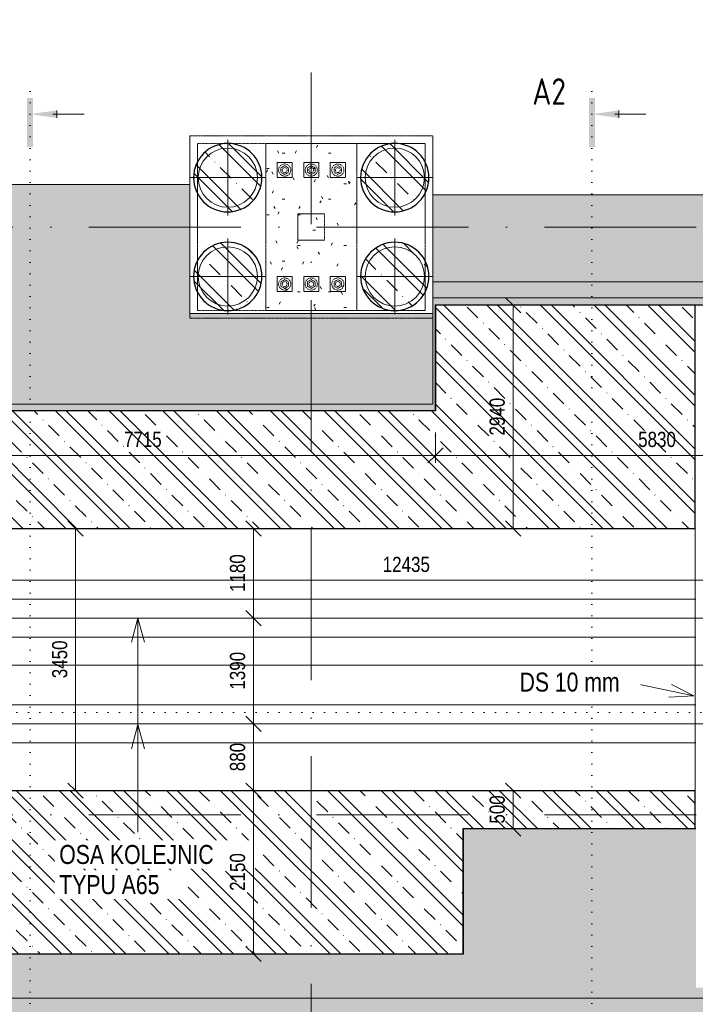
# Model space of a CAD drawing. Header units: millimetres. Extents: x 75701 to 402820, y 135 to 33652.
# Tile 38 of 52: x 354869 to 363767, y 18257 to 31219. Entities that reach past the tile are written whole.
import ezdxf

# ---------------------------------------------------------------- set-up
doc = ezdxf.new("R2010")
doc.units = ezdxf.units.MM
for name, pattern in [('A_CARA_15', [7.6, 5, -1.3, 0, -1.3]), ('B_CARA_12', [2.6, 1, -0.8, 0, -0.8]), ('Tečkovaná 1_5mm', [150, 0, -150]), ('Čerchovaná 20mm', [3000, 2000, -500, 0, -500])]:
    doc.linetypes.add(name, pattern=pattern)
for name, color, linetype, lineweight in [('CA_KOTY', 3, 'Continuous', 9), ('CA_KOTY-100', 3, 'Continuous', 9), ('CA_OSY', 5, 'A_CARA_15', 9), ('CA_PODLAHA25', 7, 'Continuous', 13), ('CA_POHHRA18', 9, 'Continuous', 9), ('CA_POHHRA25', 7, 'Continuous', 13), ('CA_REZY', 1, 'Continuous', 25), ('CA_REZYZNACKY', 1, 'Continuous', 9), ('CA_TEXT25', 7, 'Continuous', 9), ('CA_ZAKLADY25', 7, 'Continuous', 13), ('CA_ZAKLADY5', 1, 'Continuous', 25), ('Konstrukční přípoje', 7, 'Continuous', 13), ('Terénní útvar', 7, 'Continuous', 13)]:
    doc.layers.add(name, color=color, linetype=linetype, lineweight=lineweight)
doc.styles.add('Arial_2', font='arial.ttf', dxfattribs={"width": 0.8, "height": 200})
doc.styles.add('Arial_3', font='arial.ttf', dxfattribs={"width": 0.8, "height": 250})
doc.styles.add('ISOCPEUR_B', font='txt', dxfattribs={"width": 0.8, "height": 350})
doc.dimstyles.new('HP_Přímá_-_2_mm_Ariel_1-100', dxfattribs={"dimscale": 304.8, "dimtxt": 204.05188, "dimasz": 0.656168, "dimexe": 0.328084, "dimexo": 0.0625, "dimgap": 0.164042, "dimtad": 1, "dimdec": 0, "dimzin": 0, "dimdsep": 46, "dimtxsty": 'Arial_2', "dimblk1": 'OBLIQUE', "dimblk2": 'OBLIQUE', "dimsah": 1, "dimcen": 0.09, "dimazin": 0, "dimtfac": 1, "dimtdec": 4, "dimtix": 1, "dimtmove": 0, "dimatfit": 3, "dimfxl": 0.984252, "dimfxlon": 1, "dimtvp": 1, "dimtolj": 1, "dimtzin": 0, "dimarcsym": 2})
pattern_1 = [(135, (244938.9, 0), (-353.5534, -353.5534), []), (135, (245080.3, 0), (-353.5534, -353.5534), []), (135, (245363.14, 0), (-494.9747, -212.132), [200, -100, 3.353, -96.647])]

# ---------------------------------------------------------------- blocks, each defined once
blk = doc.blocks.new('M_Šroub HPM-E - 64_E-1759689-PŮDORYS ZÁKLADŮ PECE V ÚROVNI -3_400')
at = {"layer": 'Konstrukční přípoje', "color": 253, "linetype": 'B_CARA_12'}
for p, q in [((100, 100), (-100, 100)), ((-100, 100), (-100, -100)), ((-100, -100), (-100, 100)), ((-100, 100), (100, 100)), ((0, 58), (-50, 29)), ((0, 58), (-50, 29)), ((-50, 29), (0, 58)), ((0, 58), (-50, 29)), ((-50, 29), (-50, -29)), ((-50, 29), (-50, -29)), ((-50, -29), (-50, 29)), ((-50, 29), (-50, -29)), ((50, 29), (0, 58)), ((50, 29), (0, 58)), ((0, 58), (50, 29)), ((50, 29), (0, 58)), ((50, -29), (50, 29)), ((50, -29), (50, 29)), ((50, 29), (50, -29)), ((50, -29), (50, 29)), ((100, -100), (100, 100)), ((100, 100), (100, -100)), ((-100, -100), (100, -100)), ((100, -100), (-100, -100)), ((-50, -29), (0, -58)), ((-50, -29), (0, -58)), ((0, -58), (-50, -29)), ((-50, -29), (0, -58)), ((0, -58), (50, -29)), ((0, -58), (50, -29)), ((50, -29), (0, -58)), ((0, -58), (50, -29))]:
    blk.add_line(p, q, dxfattribs=at)
for radius, start, end in [(80, 360, 180), (80, 0, 180), (80, 360, 180), (80, 0, 180), (32, 0, 180), (32, 360, 180), (32, 0, 180), (32, 0, 180), (32, 0, 180), (32, 0, 180), (32, 0, 180), (32, 0, 180), (80, 180, 360), (80, 180, 360), (80, 180, 360), (80, 180, 360), (32, 180, 360), (32, 180, 360), (32, 180, 360), (32, 180, 360), (32, 180, 360), (32, 180, 360), (32, 180, 360), (32, 180, 360)]:
    blk.add_arc((0, 0), radius, start, end, dxfattribs=at)
blk = doc.blocks.new('M_Šroub HPM-E - 64_E-1789374-PŮDORYS ZÁKLADŮ PECE V ÚROVNI -3_400')
at = {"layer": 'Konstrukční přípoje', "color": 253, "linetype": 'B_CARA_12'}
for p, q in [((100, 100), (-100, 100)), ((-100, 100), (-100, -100)), ((-100, -100), (-100, 100)), ((-100, 100), (100, 100)), ((0, 58), (-50, 29)), ((0, 58), (-50, 29)), ((-50, 29), (0, 58)), ((0, 58), (-50, 29)), ((-50, 29), (-50, -29)), ((-50, 29), (-50, -29)), ((-50, -29), (-50, 29)), ((-50, 29), (-50, -29)), ((50, 29), (0, 58)), ((50, 29), (0, 58)), ((0, 58), (50, 29)), ((50, 29), (0, 58)), ((50, -29), (50, 29)), ((50, -29), (50, 29)), ((50, 29), (50, -29)), ((50, -29), (50, 29)), ((100, -100), (100, 100)), ((100, 100), (100, -100)), ((-100, -100), (100, -100)), ((100, -100), (-100, -100)), ((-50, -29), (0, -58)), ((-50, -29), (0, -58)), ((0, -58), (-50, -29)), ((-50, -29), (0, -58)), ((0, -58), (50, -29)), ((0, -58), (50, -29)), ((50, -29), (0, -58)), ((0, -58), (50, -29))]:
    blk.add_line(p, q, dxfattribs=at)
for radius, start, end in [(80, 0, 180), (80, 0, 180), (80, 180, 360), (80, 180, 0), (32, 0, 180), (32, 0, 180), (32, 0, 180), (32, 0, 180), (32, 0, 180), (32, 0, 180), (32, 180, 360), (32, 180, 360), (32, 180, 360), (32, 180, 0), (32, 180, 360), (32, 180, 360)]:
    blk.add_arc((0, 0), radius, start, end, dxfattribs=at)
blk = doc.blocks.new('pilota 600 mm - D_900_780-2142294-PŮDORYS ZÁKLADŮ PECE V ÚROVNI -3_400')
at = {"layer": 'CA_POHHRA18'}
for q in [(0, 500), (-500, 0), (0, -500), (500, 0)]:
    blk.add_line((0, 0), q, dxfattribs=at)
blk = doc.blocks.new('pilota 600 mm - D_900_780-2142295-PŮDORYS ZÁKLADŮ PECE V ÚROVNI -3_400')
at = {"layer": 'CA_POHHRA18'}
for q in [(0, 500), (-500, 0), (500, 0), (0, -500)]:
    blk.add_line((0, 0), q, dxfattribs=at)
blk = doc.blocks.new('Řez - Номер узла_ спереди-2820152-PŮDORYS ZÁKLADŮ PECE V ÚROVNI -3_400')
at = {"layer": 'CA_REZYZNACKY'}
for points in [[(7.33, 0.4), (7.33, -0.39), (0.87, -0.39), (0.87, 0.4)], [(3.5, -3.53), (2.5, -3.53), (3, 0)]]:
    blk.add_hatch(color=256, dxfattribs=at).paths.add_polyline_path(points)
for p, q in [((2.5, -3.53), (3.5, -3.53)), ((3, -3), (3, -7.1))]:
    blk.add_line(p, q, dxfattribs=at)
blk = doc.blocks.new('DIMBLOCK100-PŮDORYS ZÁKLADŮ PECE V ÚROVNI -3_400')
at = {"layer": 'CA_KOTY-100'}
for p, q in [((353739, 22722), (353739, 23022)), ((395204, 22722), (395204, 23022)), ((353739, 22722), (353839, 22822)), ((395204, 22722), (395304, 22822)), ((353739, 22722), (353639, 22622)), ((353739, 22722), (395204, 22722)), ((353739, 22722), (353739, 22622)), ((395204, 22722), (395104, 22622)), ((395204, 22722), (395204, 22622))]:
    blk.add_line(p, q, dxfattribs=at)
at = {"layer": 'CA_KOTY-100', "color": 0, "insert": (374165, 23031), "char_height": 200, "width": 734.59, "attachment_point": 1, "line_spacing_factor": 0.941778, "style": 'Arial_2'}
blk.add_mtext('41465', dxfattribs=at)
blk = doc.blocks.new('_Oblique')
at = {"color": 0, "linetype": 'ByBlock', "lineweight": -2}
blk.add_line((-0.5, -0.5), (0.5, 0.5), dxfattribs=at)
blk = doc.blocks.new('DIMBLOCK145-PŮDORYS ZÁKLADŮ PECE V ÚROVNI -3_400')
at = {"layer": 'CA_KOTY-100'}
for p, q in [((357947, 23340), (357647, 23340)), ((357947, 23340), (357847, 23440)), ((357947, 21950), (357947, 23340)), ((357947, 23340), (358047, 23240)), ((357947, 23340), (358047, 23340)), ((357947, 21950), (357847, 22050)), ((357947, 21950), (357647, 21950)), ((357947, 21950), (358047, 21850)), ((357947, 21950), (358047, 21950))]:
    blk.add_line(p, q, dxfattribs=at)
at = {"layer": 'CA_KOTY-100', "color": 0, "insert": (357637, 22400), "char_height": 200, "width": 587.67, "attachment_point": 1, "rotation": 90, "line_spacing_factor": 0.941778, "style": 'Arial_2'}
blk.add_mtext('1390', dxfattribs=at)
blk = doc.blocks.new('DIMBLOCK146-PŮDORYS ZÁKLADŮ PECE V ÚROVNI -3_400')
at = {"layer": 'CA_KOTY-100'}
for p, q in [((357947, 24520), (357647, 24520)), ((357947, 24520), (357847, 24620)), ((357947, 23340), (357947, 24520)), ((357947, 24520), (358047, 24420)), ((357947, 24520), (358047, 24520)), ((357947, 23340), (357647, 23340)), ((357947, 23340), (357847, 23440)), ((357947, 23340), (358047, 23240)), ((357947, 23340), (358047, 23340))]:
    blk.add_line(p, q, dxfattribs=at)
at = {"layer": 'CA_KOTY-100', "color": 0, "insert": (357637, 23685), "char_height": 200, "width": 587.67, "attachment_point": 1, "rotation": 90, "line_spacing_factor": 0.941778, "style": 'Arial_2'}
blk.add_mtext('1180', dxfattribs=at)
blk = doc.blocks.new('DIMBLOCK191-PŮDORYS ZÁKLADŮ PECE V ÚROVNI -3_400')
at = {"layer": 'CA_KOTY-100'}
for p, q in [((355604, 24520), (355504, 24620)), ((355604, 24520), (355504, 24520)), ((355604, 24520), (355604, 21070)), ((355604, 24520), (355704, 24420)), ((355604, 24520), (355904, 24520)), ((355604, 21070), (355504, 21170)), ((355604, 21070), (355504, 21070)), ((355604, 21070), (355704, 20970)), ((355604, 21070), (355904, 21070))]:
    blk.add_line(p, q, dxfattribs=at)
at = {"layer": 'CA_KOTY-100', "color": 0, "insert": (355295, 22550), "char_height": 200, "width": 587.67, "attachment_point": 1, "rotation": 90, "line_spacing_factor": 0.941778, "style": 'Arial_2'}
blk.add_mtext('3450', dxfattribs=at)
blk = doc.blocks.new('DIMBLOCK192-PŮDORYS ZÁKLADŮ PECE V ÚROVNI -3_400')
at = {"layer": 'CA_KOTY-100'}
for p, q in [((353739, 23839), (353739, 24139)), ((366174, 23839), (366174, 24139)), ((353739, 23839), (353839, 23939)), ((366174, 23839), (366274, 23939)), ((353739, 23839), (353639, 23739)), ((353739, 23839), (366174, 23839)), ((353739, 23839), (353739, 23739)), ((366174, 23839), (366074, 23739)), ((366174, 23839), (366174, 23739))]:
    blk.add_line(p, q, dxfattribs=at)
at = {"layer": 'CA_KOTY-100', "color": 0, "insert": (359650, 24149), "char_height": 200, "width": 734.59, "attachment_point": 1, "line_spacing_factor": 0.941778, "style": 'Arial_2'}
blk.add_mtext('12435', dxfattribs=at)
blk = doc.blocks.new('DIMBLOCK193-PŮDORYS ZÁKLADŮ PECE V ÚROVNI -3_400')
at = {"layer": 'CA_KOTY-100'}
for p, q in [((357947, 21950), (357847, 22050)), ((357947, 21950), (357847, 21950)), ((357947, 21950), (357947, 21070)), ((357947, 21950), (358047, 21850)), ((357947, 21950), (358247, 21950)), ((357947, 21070), (357847, 21170)), ((357947, 21070), (357847, 21070)), ((357947, 21070), (358047, 20970)), ((357947, 21070), (358247, 21070))]:
    blk.add_line(p, q, dxfattribs=at)
at = {"layer": 'CA_KOTY-100', "color": 0, "insert": (357637, 21326), "char_height": 200, "width": 440.75, "attachment_point": 1, "rotation": 90, "line_spacing_factor": 0.941778, "style": 'Arial_2'}
blk.add_mtext('880', dxfattribs=at)
blk = doc.blocks.new('DIMBLOCK217-PŮDORYS ZÁKLADŮ PECE V ÚROVNI -3_400')
at = {"layer": 'CA_KOTY-100'}
for p, q in [((357947, 21070), (357847, 21170)), ((357947, 21070), (357647, 21070)), ((357947, 18920), (357947, 21070)), ((357947, 21070), (358047, 20970)), ((357947, 21070), (358047, 21070)), ((357947, 18920), (357847, 19020)), ((357947, 18920), (357647, 18920)), ((357947, 18920), (358047, 18820)), ((357947, 18920), (358047, 18920))]:
    blk.add_line(p, q, dxfattribs=at)
at = {"layer": 'CA_KOTY-100', "color": 0, "insert": (357637, 19750), "char_height": 200, "width": 587.67, "attachment_point": 1, "rotation": 90, "line_spacing_factor": 0.941778, "style": 'Arial_2'}
blk.add_mtext('2150', dxfattribs=at)
blk = doc.blocks.new('DIMBLOCK218-PŮDORYS ZÁKLADŮ PECE V ÚROVNI -3_400')
at = {"layer": 'CA_KOTY-100'}
for p, q in [((361367, 21070), (361267, 21170)), ((361367, 21070), (361067, 21070)), ((361367, 20570), (361367, 21070)), ((361367, 21070), (361467, 20970)), ((361367, 21070), (361467, 21070)), ((361367, 20570), (361267, 20670)), ((361367, 20570), (361067, 20570)), ((361367, 20570), (361467, 20470)), ((361367, 20570), (361467, 20570))]:
    blk.add_line(p, q, dxfattribs=at)
at = {"layer": 'CA_KOTY-100', "color": 0, "insert": (361057, 20636), "char_height": 200, "width": 440.75, "attachment_point": 1, "rotation": 90, "line_spacing_factor": 0.941778, "style": 'Arial_2'}
blk.add_mtext('500', dxfattribs=at)
blk = doc.blocks.new('DIMBLOCK219-PŮDORYS ZÁKLADŮ PECE V ÚROVNI -3_400')
at = {"layer": 'CA_KOTY-100'}
for p, q in [((361367, 27460), (361267, 27560)), ((361367, 27460), (361267, 27460)), ((361367, 27460), (361367, 24520)), ((361367, 27460), (361467, 27360)), ((361367, 27460), (361667, 27460)), ((361367, 24520), (361267, 24620)), ((361367, 24520), (361267, 24520)), ((361367, 24520), (361467, 24420)), ((361367, 24520), (361667, 24520))]:
    blk.add_line(p, q, dxfattribs=at)
at = {"layer": 'CA_KOTY-100', "color": 0, "insert": (361057, 25745), "char_height": 200, "width": 587.67, "attachment_point": 1, "rotation": 90, "line_spacing_factor": 0.941778, "style": 'Arial_2'}
blk.add_mtext('2940', dxfattribs=at)
blk = doc.blocks.new('DIMBLOCK230-PŮDORYS ZÁKLADŮ PECE V ÚROVNI -3_400')
at = {"layer": 'CA_KOTY-100'}
for p, q in [((360344, 25484), (360344, 25784)), ((366174, 25484), (366174, 25784)), ((360344, 25484), (360444, 25584)), ((366174, 25484), (366274, 25584)), ((360344, 25484), (360244, 25384)), ((360344, 25484), (366174, 25484)), ((360344, 25484), (360344, 25384)), ((366174, 25484), (366074, 25384)), ((366174, 25484), (366174, 25384))]:
    blk.add_line(p, q, dxfattribs=at)
at = {"layer": 'CA_KOTY-100', "color": 0, "insert": (363014, 25794), "char_height": 200, "width": 587.67, "attachment_point": 1, "line_spacing_factor": 0.941778, "style": 'Arial_2'}
blk.add_mtext('5830', dxfattribs=at)
blk = doc.blocks.new('DIMBLOCK231-PŮDORYS ZÁKLADŮ PECE V ÚROVNI -3_400')
at = {"layer": 'CA_KOTY-100'}
for p, q in [((352629, 25484), (352629, 25784)), ((360344, 25484), (360344, 25784)), ((352629, 25484), (352729, 25584)), ((360344, 25484), (360444, 25584)), ((352629, 25484), (352529, 25384)), ((352629, 25484), (360344, 25484)), ((352629, 25484), (352629, 25384)), ((360344, 25484), (360244, 25384)), ((360344, 25484), (360344, 25384))]:
    blk.add_line(p, q, dxfattribs=at)
at = {"layer": 'CA_KOTY-100', "color": 0, "insert": (356242, 25794), "char_height": 200, "width": 587.67, "attachment_point": 1, "line_spacing_factor": 0.941778, "style": 'Arial_2'}
blk.add_mtext('7715', dxfattribs=at)

msp = doc.modelspace()

# ---------------------------------------------------------------- hatches: boundary and pattern name
at = {"layer": 'CA_POHHRA25', "lineweight": 9}
h = msp.add_hatch(dxfattribs=at)
h.set_pattern_fill('FP_8', color=256, style=0, pattern_type=2)
h.set_pattern_definition(pattern_1)
h.paths.add_polyline_path([(351838.9, 18919.9), (360708.9, 18919.9), (360708.9, 20569.9), (363763.9, 20569.9), (363763.9, 21069.9), (353738.9, 21069.9), (353738.9, 21369.9), (351578.9, 21369.9), (351578.9, 22369.9), (353738.9, 22369.9), (353738.9, 24519.9), (363763.9, 24519.9), (363763.9, 27459.9), (360343.9, 27459.9), (360343.9, 26069.9), (352628.9, 26069.9), (352628.9, 22669.9), (351278.9, 22669.9), (351278.9, 21069.9), (351838.9, 21069.9), (351838.9, 20688.1)])
at = {"layer": 'CA_ZAKLADY25', "lineweight": 9}
h = msp.add_hatch(dxfattribs=at)
h.set_pattern_fill('FP_8', color=256, style=0, pattern_type=2)
h.set_pattern_definition(pattern_1)
h.paths.add_polyline_path([(357608.9, 28689.9), (357683, 28696), (357755, 28714.3), (357823.1, 28744.1), (357885.3, 28784.8), (357940, 28835.1), (357985.7, 28893.7), (358021, 28959.1), (358045.2, 29029.4), (358057.4, 29102.7), (358057.4, 29177), (358045.2, 29250.3), (358021, 29320.6), (357985.7, 29386), (357940, 29444.6), (357885.3, 29495), (357823.1, 29535.6), (357755, 29565.5), (357683, 29583.7), (357608.9, 29589.9), (357534.9, 29583.7), (357462.8, 29565.5), (357394.7, 29535.6), (357332.5, 29495), (357277.9, 29444.6), (357232.2, 29386), (357196.8, 29320.6), (357172.7, 29250.3), (357160.5, 29177), (357160.5, 29102.7), (357172.7, 29029.4), (357196.8, 28959.1), (357232.2, 28893.7), (357277.9, 28835.1), (357332.5, 28784.8), (357394.7, 28744.1), (357462.8, 28714.3), (357534.9, 28696), (357554.4, 28694.4)])
at = {"layer": 'CA_ZAKLADY25', "linetype": 'B_CARA_12', "lineweight": 9}
h = msp.add_hatch(dxfattribs=at)
h.set_pattern_fill('FP_1', color=256, style=0, pattern_type=2)
h.set_pattern_definition([(0, (244938.88, 0), (812.8, 203.2), [33.528, -576.072, 33.528, -576.072, -3251.2]), (0, (244938.88, 0), (812.8, 203.2), [-1219.2, 33.528, -1185.672, 33.528, -576.072, -1422.4]), (0, (244938.88, 0), (812.8, 203.2), [-3048, 33.528, -372.872, 33.528, -982.472]), (120, (245243.68, 101.6), (-582.37636, 602.30545), [33.528, -576.072, 33.528, -576.072, -3251.2]), (120, (245243.68, 101.6), (-582.37636, 602.30545), [-1219.2, 33.528, -1185.672, 33.528, -576.072, -1422.4]), (120, (245243.68, 101.6), (-582.37636, 602.30545), [-3048, 33.528, -372.872, 33.528, -982.472]), (240, (245345.28, 508), (-230.42364, -805.50545), [33.528, -576.072, 33.528, -576.072, -3251.2]), (240, (245345.28, 508), (-230.42364, -805.50545), [-1219.2, 33.528, -1185.672, 33.528, -576.072, -1422.4]), (240, (245345.28, 508), (-230.42364, -805.50545), [-3048, 33.528, -372.872, 33.528, -982.472])])
h.paths.add_polyline_path([(359308.9, 27389.9), (359308.9, 29589.9), (358108.9, 29589.9), (358108.9, 27389.9)])
at = {"layer": 'CA_ZAKLADY25', "lineweight": 9}
h = msp.add_hatch(dxfattribs=at)
h.set_pattern_fill('FP_8', color=256, style=0, pattern_type=2)
h.set_pattern_definition(pattern_1)
h.paths.add_polyline_path([(359808.9, 28689.9), (359883, 28696), (359955, 28714.3), (360023.1, 28744.1), (360085.3, 28784.8), (360140, 28835.1), (360185.7, 28893.7), (360221, 28959.1), (360245.2, 29029.4), (360257.4, 29102.7), (360257.4, 29177), (360245.2, 29250.3), (360221, 29320.6), (360185.7, 29386), (360140, 29444.6), (360085.3, 29495), (360023.1, 29535.6), (359955, 29565.5), (359883, 29583.7), (359808.9, 29589.9), (359734.9, 29583.7), (359662.8, 29565.5), (359594.7, 29535.6), (359532.5, 29495), (359477.9, 29444.6), (359432.2, 29386), (359396.8, 29320.6), (359372.7, 29250.3), (359360.5, 29177), (359360.5, 29102.7), (359372.7, 29029.4), (359396.8, 28959.1), (359432.2, 28893.7), (359477.9, 28835.1), (359532.5, 28784.8), (359594.7, 28744.1), (359662.8, 28714.3), (359734.9, 28696)])
h = msp.add_hatch(dxfattribs=at)
h.set_pattern_fill('FP_8', color=256, style=0, pattern_type=2)
h.set_pattern_definition(pattern_1)
h.paths.add_polyline_path([(357608.9, 27389.9), (357683, 27396), (357755, 27414.3), (357823.1, 27444.1), (357885.3, 27484.8), (357940, 27535.1), (357985.7, 27593.7), (358021, 27659.1), (358045.2, 27729.4), (358057.4, 27802.7), (358057.4, 27877), (358045.2, 27950.3), (358021, 28020.6), (357985.7, 28086), (357940, 28144.6), (357885.3, 28195), (357823.1, 28235.6), (357755, 28265.5), (357683, 28283.7), (357608.9, 28289.9), (357534.9, 28283.7), (357462.8, 28265.5), (357394.7, 28235.6), (357332.5, 28195), (357277.9, 28144.6), (357232.2, 28086), (357196.8, 28020.6), (357172.7, 27950.3), (357160.5, 27877), (357160.5, 27802.7), (357172.7, 27729.4), (357196.8, 27659.1), (357232.2, 27593.7), (357277.9, 27535.1), (357332.5, 27484.8), (357394.7, 27444.1), (357462.8, 27414.3), (357534.9, 27396), (357554.4, 27394.4)])
h = msp.add_hatch(dxfattribs=at)
h.set_pattern_fill('FP_8', color=256, style=0, pattern_type=2)
h.set_pattern_definition(pattern_1)
h.paths.add_polyline_path([(359808.9, 27389.9), (359883, 27396), (359955, 27414.3), (360023.1, 27444.1), (360085.3, 27484.8), (360140, 27535.1), (360185.7, 27593.7), (360221, 27659.1), (360245.2, 27729.4), (360257.4, 27802.7), (360257.4, 27877), (360245.2, 27950.3), (360221, 28020.6), (360185.7, 28086), (360140, 28144.6), (360085.3, 28195), (360023.1, 28235.6), (359955, 28265.5), (359883, 28283.7), (359808.9, 28289.9), (359734.9, 28283.7), (359662.8, 28265.5), (359594.7, 28235.6), (359532.5, 28195), (359477.9, 28144.6), (359432.2, 28086), (359396.8, 28020.6), (359372.7, 27950.3), (359360.5, 27877), (359360.5, 27802.7), (359372.7, 27729.4), (359396.8, 27659.1), (359432.2, 27593.7), (359477.9, 27535.1), (359532.5, 27484.8), (359594.7, 27444.1), (359662.8, 27414.3), (359734.9, 27396)])
at = {"layer": 'Terénní útvar', "lineweight": 9}
h = msp.add_hatch(dxfattribs=at)
h.set_pattern_fill('FP_15', color=50, style=0, pattern_type=2)
h.set_pattern_definition([(50, (244938.9, 0), (728.7365, -63.7558), [76.2, -838.2]), (355, (244938.9, 0), (-140.9716, 764.2276), [60.96, -670.56]), (100.451, (244999.6, -5.3), (587.77, 700.4668), [64.76, -712.36]), (46.184, (244938.9, 203.2), (1084.316, -168.171), [114.3, -1257.3]), (96.636, (245029.2, 189.2), (949.61, 989.71), [97.14, -1068.54]), (351.184, (244938.9, 203.2), (949.6206, 989.701), [91.44, -1005.84]), (21, (245040.5, 152.4), (606.4579, -409.0606), [76.2, -838.2]), (326, (245040.5, 152.4), (247.2083, 736.753), [60.96, -670.56]), (71.451, (245091, 118.3), (853.6683, 327.6855), [64.76, -712.36]), (37.5, (244938.88, 0), (12.3547, 338.2201), [33.528, -628.904, 33.528, -647.192, -673.1]), (37.5, (244938.88, 0), (12.3547, 338.2201), [-1343.152, 33.528, -639.572]), (7.5, (244938.88, 0), (267.2789, 400.7221), [33.528, -354.584, 33.528, -613.664, -256.54]), (7.5, (244938.88, 0), (267.2789, 400.7221), [-1035.304, 33.528, -223.012]), (327.5, (244712.3, 0), (542.36333, -22.91534), [33.528, -220.472, 33.528, -758.952, -1051.56]), (327.5, (244712.3, 0), (542.36333, -22.91534), [-1046.48, 33.528, -1018.032]), (317.5, (244610.7, 0), (592.517, 101.7071), [33.528, -296.672, 33.528, -492.76, -746.76]), (317.5, (244610.7, 0), (592.517, 101.7071), [-856.488, 33.528, -713.232])])
h.paths.add_polyline_path([(349816.1, 17032.1), (397156.8, 17032.1), (397156.8, 28649.9), (395858.9, 28649.9), (395858.9, 26949.9), (395703.9, 26949.9), (395703.9, 18439.9), (386703.9, 18439.9), (386703.9, 20569.9), (383898.9, 20569.9), (383898.9, 18474.9), (374898.9, 18474.9), (374898.9, 20569.9), (372773.9, 20569.9), (372773.9, 18474.9), (363773.9, 18474.9), (363773.9, 20569.9), (360708.9, 20569.9), (360708.9, 18919.9), (351838.9, 18919.9), (351838.9, 21069.9), (351278.9, 21069.9), (351278.9, 22669.9), (352628.9, 22669.9), (352628.9, 26069.9), (360343.9, 26069.9), (360343.9, 27459.9), (371673.9, 27459.9), (371673.9, 25669.9), (375998.9, 25669.9), (375998.9, 27459.9), (381108.9, 27459.9), (381108.9, 28912.7), (360308.9, 28912.7), (360308.9, 27349.9), (357108.9, 27349.9), (357108.9, 29049.9), (349816.1, 29049.9), (349816.1, 20688.1)])
h.paths.add_polyline_path([(386703.9, 27349.9), (386703.9, 29389.9), (393618.9, 29389.9), (393618.9, 31219.5), (393558.9, 31219.5), (393558.9, 30842.8), (384308.9, 30842.8), (384308.9, 27349.9)])

# ---------------------------------------------------------------- linework, layer by layer
at = {"layer": 'CA_OSY', "linetype": 'Čerchovaná 20mm'}
for p, q in [((358708.9, 13525.2), (358708.9, 30533.9)), ((322778.5, 28489.9), (401821.8, 28489.9)), ((322778.5, 20749.9), (401821.8, 20749.9))]:
    msp.add_line(p, q, dxfattribs=at)
at = {"layer": 'CA_OSY'}
for p, q in [((386738.9, 23339.9), (354138.9, 23339.9)), ((386738.9, 21949.9), (354138.9, 21949.9))]:
    msp.add_line(p, q, dxfattribs=at)
at = {"layer": 'CA_PODLAHA25'}
for p, q in [((360308.9, 26159.9), (360308.9, 27559.9)), ((360308.9, 27559.9), (381108.9, 27559.9)), ((352528.9, 26159.9), (360308.9, 26159.9)), ((395803.9, 18339.9), (351178.9, 18339.9))]:
    msp.add_line(p, q, dxfattribs=at)
at = {"layer": 'CA_PODLAHA25', "linetype": 'B_CARA_12'}
for p, q in [((371673.9, 27459.9), (360343.9, 27459.9)), ((360343.9, 27459.9), (360343.9, 26069.9)), ((360343.9, 26069.9), (360343.9, 27459.9)), ((360343.9, 27459.9), (371673.9, 27459.9)), ((360343.9, 26069.9), (352628.9, 26069.9)), ((352628.9, 26069.9), (360343.9, 26069.9)), ((360708.9, 18919.9), (360708.9, 20569.9)), ((360708.9, 20569.9), (363773.9, 20569.9)), ((363773.9, 20569.9), (360708.9, 20569.9)), ((360708.9, 20569.9), (360708.9, 18919.9)), ((351838.9, 18919.9), (360708.9, 18919.9)), ((360708.9, 18919.9), (351838.9, 18919.9))]:
    msp.add_line(p, q, dxfattribs=at)
at = {"layer": 'CA_POHHRA25', "linetype": 'B_CARA_12'}
for p, q in [((360339.9, 26073.9), (360339.9, 27463.9)), ((360339.9, 27463.9), (360339.9, 26073.9)), ((360339.9, 27463.9), (371677.9, 27463.9)), ((371677.9, 27463.9), (360339.9, 27463.9)), ((360343.9, 26069.9), (360343.9, 27459.9)), ((360343.9, 27459.9), (360343.9, 26069.9)), ((360343.9, 27459.9), (371673.9, 27459.9)), ((371673.9, 27459.9), (360343.9, 27459.9)), ((352624.9, 26073.9), (360339.9, 26073.9)), ((360339.9, 26073.9), (352624.9, 26073.9)), ((352628.9, 26069.9), (360343.9, 26069.9)), ((360343.9, 26069.9), (352628.9, 26069.9)), ((363773.9, 20569.9), (360708.9, 20569.9)), ((360708.9, 20569.9), (363773.9, 20569.9)), ((360708.9, 20565.9), (360708.9, 20569.9)), ((360708.9, 20565.9), (360708.9, 20569.9)), ((360708.9, 20569.9), (360708.9, 18919.9)), ((360708.9, 18919.9), (360708.9, 20569.9)), ((360708.9, 20569.9), (360712.9, 20569.9)), ((360712.9, 20569.9), (360708.9, 20569.9)), ((363773.9, 20565.9), (360708.9, 20565.9)), ((360708.9, 20565.9), (363773.9, 20565.9)), ((360712.9, 20569.9), (360712.9, 18915.9)), ((360712.9, 18915.9), (360712.9, 20569.9)), ((360712.9, 18915.9), (351834.9, 18915.9)), ((351834.9, 18915.9), (360712.9, 18915.9)), ((360708.9, 18919.9), (351838.9, 18919.9)), ((351838.9, 18919.9), (360708.9, 18919.9))]:
    msp.add_line(p, q, dxfattribs=at)
at = {"layer": 'CA_POHHRA25'}
for p, q in [((360343.9, 26069.9), (360343.9, 27459.9)), ((360343.9, 27459.9), (363763.9, 27459.9)), ((363763.9, 27459.9), (363763.9, 20569.9)), ((352628.9, 26069.9), (360343.9, 26069.9)), ((363763.9, 24519.9), (353738.9, 24519.9)), ((363763.9, 24519.9), (363763.9, 21069.9)), ((363773.9, 23589.9), (354138.9, 23589.9)), ((354138.9, 23589.9), (363773.9, 23589.9)), ((354138.9, 23089.9), (363773.9, 23089.9)), ((363773.9, 23089.9), (354138.9, 23089.9)), ((363773.9, 22199.9), (354138.9, 22199.9)), ((354138.9, 22199.9), (363773.9, 22199.9)), ((354138.9, 21699.9), (363773.9, 21699.9)), ((363773.9, 21699.9), (354138.9, 21699.9)), ((353738.9, 21069.9), (363763.9, 21069.9)), ((363763.9, 20569.9), (360708.9, 20569.9)), ((360708.9, 20569.9), (360708.9, 18919.9)), ((360708.9, 18919.9), (351838.9, 18919.9))]:
    msp.add_line(p, q, dxfattribs=at)
at = {"layer": 'CA_REZY'}
for p, q in [((363763.9, 27459.9), (360343.9, 27459.9)), ((360343.9, 27459.9), (360343.9, 26069.9)), ((363763.9, 24519.9), (363763.9, 27459.9)), ((360343.9, 26069.9), (352628.9, 26069.9)), ((353738.9, 24519.9), (363763.9, 24519.9)), ((363763.9, 21069.9), (353738.9, 21069.9)), ((363763.9, 20569.9), (363763.9, 21069.9)), ((360708.9, 18919.9), (360708.9, 20569.9)), ((360708.9, 20569.9), (363763.9, 20569.9)), ((351838.9, 18919.9), (360708.9, 18919.9))]:
    msp.add_line(p, q, dxfattribs=at)
at = {"layer": 'CA_REZYZNACKY', "linetype": 'Tečkovaná 1_5mm'}
for p, q in [((355006.4, 30276), (355006.4, 12917.4)), ((362405.6, 30276), (362405.6, 15377.5)), ((348528.2, 22097.6), (398977.2, 22097.6))]:
    msp.add_line(p, q, dxfattribs=at)
at = {"layer": 'CA_TEXT25', "color": 50}
for p, q in [((356425.9, 23341), (356340.9, 23023.5)), ((356425.9, 23341), (356511, 23023.5)), ((356425.9, 23341), (356425.9, 20522.6)), ((362886.2, 22499.2), (362880.8, 22499.2)), ((363745.6, 22319.7), (362886.2, 22499.2)), ((363745.6, 22319.7), (363452.2, 22467.9)), ((363745.6, 22319.7), (363417.5, 22301.4)), ((356425.9, 21939.3), (356340.9, 21621.8)), ((356425.9, 21939.3), (356511, 21621.8)), ((356425.9, 21939.3), (356425.9, 20522.6))]:
    msp.add_line(p, q, dxfattribs=at)
at = {"layer": 'CA_ZAKLADY25', "linetype": 'B_CARA_12', "lineweight": 9}
for p, q in [((357108.9, 29689.9), (360308.9, 29689.9)), ((357108.9, 27289.9), (357108.9, 29689.9)), ((357108.9, 29689.9), (357108.9, 27289.9)), ((360308.9, 29689.9), (357108.9, 29689.9)), ((360308.9, 29689.9), (360308.9, 27289.9)), ((360308.9, 27289.9), (360308.9, 29689.9)), ((360308.9, 27289.9), (357108.9, 27289.9)), ((357108.9, 27289.9), (360308.9, 27289.9))]:
    msp.add_line(p, q, dxfattribs=at)
at = {"layer": 'CA_ZAKLADY25', "linetype": 'B_CARA_12'}
for p, q in [((357208.9, 29589.9), (357208.9, 27389.9)), ((358108.9, 29589.9), (357208.9, 29589.9)), ((357208.9, 29589.9), (360208.9, 29589.9)), ((357208.9, 27389.9), (357208.9, 29589.9)), ((359308.9, 29589.9), (358108.9, 29589.9)), ((358108.9, 29589.9), (359308.9, 29589.9)), ((358108.9, 27389.9), (358108.9, 29589.9)), ((358108.9, 29589.9), (358108.9, 27389.9)), ((359308.9, 29589.9), (358108.9, 29589.9)), ((360208.9, 29589.9), (359308.9, 29589.9)), ((359308.9, 29589.9), (359308.9, 27389.9)), ((359308.9, 27389.9), (359308.9, 29589.9)), ((360208.9, 27389.9), (360208.9, 29589.9)), ((360208.9, 29589.9), (360208.9, 27389.9)), ((358533.9, 28314.9), (358533.9, 28664.9)), ((358533.9, 28664.9), (358883.9, 28664.9)), ((358533.9, 28664.9), (358533.9, 28314.9)), ((358883.9, 28664.9), (358533.9, 28664.9)), ((358883.9, 28664.9), (358883.9, 28314.9)), ((358883.9, 28664.9), (358883.9, 28314.9)), ((358883.9, 28314.9), (358533.9, 28314.9)), ((358533.9, 28314.9), (358883.9, 28314.9)), ((357208.9, 27389.9), (358108.9, 27389.9)), ((357208.9, 27389.9), (360208.9, 27389.9)), ((358108.9, 27389.9), (359308.9, 27389.9)), ((359308.9, 27389.9), (358108.9, 27389.9)), ((358108.9, 27389.9), (359308.9, 27389.9)), ((359308.9, 27389.9), (360208.9, 27389.9))]:
    msp.add_line(p, q, dxfattribs=at)
at = {"layer": 'CA_ZAKLADY25', "lineweight": 9}
for centre, radius, start, end in [((357608.9, 29139.9), 450, 90, 270), ((357608.9, 29139.9), 450, 270, 90), ((359808.9, 29139.9), 450, 90, 270), ((359808.9, 29139.9), 450, 270, 90), ((357608.9, 29139.9), 390, 360, 180), ((357608.9, 29139.9), 390, 360, 180), ((359808.9, 29139.9), 390, 0, 180), ((359808.9, 29139.9), 390, 360, 180), ((357608.9, 29139.9), 390, 180, 360), ((357608.9, 29139.9), 390, 180, 360), ((359808.9, 29139.9), 390, 180, 360), ((359808.9, 29139.9), 390, 180, 360), ((357608.9, 27839.9), 450, 90, 270), ((357608.9, 27839.9), 450, 270, 90), ((359808.9, 27839.9), 450, 90, 270), ((359808.9, 27839.9), 450, 270, 90), ((357608.9, 27839.9), 390, 360, 180), ((357608.9, 27839.9), 390, 360, 180), ((359808.9, 27839.9), 390, 360, 180), ((359808.9, 27839.9), 390, 360, 180), ((357608.9, 27839.9), 390, 180, 360), ((357608.9, 27839.9), 390, 180, 360), ((359808.9, 27839.9), 390, 180, 360), ((359808.9, 27839.9), 390, 180, 360)]:
    msp.add_arc(centre, radius, start, end, dxfattribs=at)
at = {"layer": 'CA_ZAKLADY5'}
for centre, start, end in [((357608.9, 29139.9), 90, 270), ((357608.9, 29139.9), 270, 90), ((359808.9, 29139.9), 90, 270), ((359808.9, 29139.9), 270, 90), ((357608.9, 27839.9), 90, 270), ((357608.9, 27839.9), 270, 90), ((359808.9, 27839.9), 90, 270), ((359808.9, 27839.9), 270, 90)]:
    msp.add_arc(centre, 450, start, end, dxfattribs=at)
at = {"layer": 'Terénní útvar'}
for p, q in [((357108.9, 29049.9), (349816.1, 29049.9)), ((350958.9, 29049.9), (357108.9, 29049.9)), ((357108.9, 27349.9), (357108.9, 29049.9)), ((357108.9, 29049.9), (357108.9, 27349.9)), ((381108.9, 28912.7), (360308.9, 28912.7)), ((360308.9, 28912.7), (360308.9, 27349.9)), ((360308.9, 28912.7), (360308.9, 27769.9)), ((360308.9, 27349.9), (360308.9, 27769.9)), ((360308.9, 27769.9), (381108.9, 27769.9)), ((360343.9, 26069.9), (360343.9, 27459.9)), ((360343.9, 27459.9), (371673.9, 27459.9)), ((360343.9, 27459.9), (371673.9, 27459.9)), ((360343.9, 26069.9), (360343.9, 27459.9)), ((360308.9, 27349.9), (357108.9, 27349.9)), ((357108.9, 27349.9), (360308.9, 27349.9)), ((352628.9, 26069.9), (360343.9, 26069.9)), ((352628.9, 26069.9), (360343.9, 26069.9)), ((363773.9, 20569.9), (360708.9, 20569.9)), ((360708.9, 20569.9), (360708.9, 18919.9)), ((360708.9, 20569.9), (360708.9, 18919.9)), ((363773.9, 20569.9), (360708.9, 20569.9)), ((360708.9, 18919.9), (351838.9, 18919.9)), ((360708.9, 18919.9), (351838.9, 18919.9))]:
    msp.add_line(p, q, dxfattribs=at)

# ---------------------------------------------------------------- block references
at = {"layer": 'CA_POHHRA18'}
for name, p, rotation in [('pilota 600 mm - D_900_780-2142295-PŮDORYS ZÁKLADŮ PECE V ÚROVNI -3_400', (357608.9, 29139.9), 269.999999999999), ('pilota 600 mm - D_900_780-2142294-PŮDORYS ZÁKLADŮ PECE V ÚROVNI -3_400', (359808.9, 29139.9), 269.999999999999), ('pilota 600 mm - D_900_780-2142294-PŮDORYS ZÁKLADŮ PECE V ÚROVNI -3_400', (357608.9, 27839.9), 89.99999999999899), ('pilota 600 mm - D_900_780-2142295-PŮDORYS ZÁKLADŮ PECE V ÚROVNI -3_400', (359808.9, 27839.9), 89.99999999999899)]:
    msp.add_blockref(name, p, dxfattribs=dict(at, rotation=rotation))
at = {"layer": 'CA_REZYZNACKY', "extrusion": (0, 0, -1), "xscale": 99.99999999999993, "yscale": 99.99999999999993, "zscale": 99.99999999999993, "rotation": 270.0000000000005}
for p in [(-355006.4, 30276), (-362405.6, 30276)]:
    msp.add_blockref('Řez - Номер узла_ спереди-2820152-PŮDORYS ZÁKLADŮ PECE V ÚROVNI -3_400', p, dxfattribs=at)
at = {"layer": 'Konstrukční přípoje', "color": 253, "linetype": 'B_CARA_12'}
for name, p in [('M_Šroub HPM-E - 64_E-1759689-PŮDORYS ZÁKLADŮ PECE V ÚROVNI -3_400', (358358.9, 29239.9)), ('M_Šroub HPM-E - 64_E-1759689-PŮDORYS ZÁKLADŮ PECE V ÚROVNI -3_400', (358708.9, 29239.9)), ('M_Šroub HPM-E - 64_E-1759689-PŮDORYS ZÁKLADŮ PECE V ÚROVNI -3_400', (359058.9, 29239.9)), ('M_Šroub HPM-E - 64_E-1789374-PŮDORYS ZÁKLADŮ PECE V ÚROVNI -3_400', (358358.9, 27739.9)), ('M_Šroub HPM-E - 64_E-1789374-PŮDORYS ZÁKLADŮ PECE V ÚROVNI -3_400', (358708.9, 27739.9)), ('M_Šroub HPM-E - 64_E-1789374-PŮDORYS ZÁKLADŮ PECE V ÚROVNI -3_400', (359058.9, 27739.9))]:
    msp.add_blockref(name, p, dxfattribs=at)

# ---------------------------------------------------------------- texts
at = {"layer": 'CA_REZYZNACKY', "insert": (361619.4, 30449.2), "char_height": 350, "width": 557.974, "attachment_point": 1, "style": 'ISOCPEUR_B'}
msp.add_mtext('A2', dxfattribs=at)

# ---------------------------------------------------------------- dimensions: what is measured, and where the dimension line sits
at = {"layer": 'CA_KOTY'}
for base, p1, p2, override, picture, middle in [((361367, 24519.9), (361667, 27459.9), (361667, 24519.9), {"dimpost": '<>', "dimfxl": 2940.0492}, 'DIMBLOCK219-PŮDORYS ZÁKLADŮ PECE V ÚROVNI -3_400', (361214.9, 25989.9)), ((355604.2, 21069.9), (355904.2, 24519.9), (355904.2, 21069.9), {"dimpost": '<>', "dimfxl": 3450}, 'DIMBLOCK191-PŮDORYS ZÁKLADŮ PECE V ÚROVNI -3_400', (355452, 22794.9)), ((357947.1, 24519.9), (357647.1, 23339.9), (357647.1, 24519.9), {"dimpost": '<>', "dimfxl": 1180}, 'DIMBLOCK146-PŮDORYS ZÁKLADŮ PECE V ÚROVNI -3_400', (357795, 23929.9)), ((357947.1, 23339.9), (357647.1, 21949.9), (357647.1, 23339.9), {"dimpost": '<>', "dimfxl": 1390}, 'DIMBLOCK145-PŮDORYS ZÁKLADŮ PECE V ÚROVNI -3_400', (357794.9, 22644.9)), ((357947.1, 21069.9), (358247.1, 21949.9), (358247.1, 21069.9), {"dimpost": '<>', "dimfxl": 880}, 'DIMBLOCK193-PŮDORYS ZÁKLADŮ PECE V ÚROVNI -3_400', (357795, 21509.9)), ((361367, 21069.9), (361067, 20569.9), (361067, 21069.9), {"dimpost": '<>', "dimfxl": 499.9508}, 'DIMBLOCK218-PŮDORYS ZÁKLADŮ PECE V ÚROVNI -3_400', (361214.9, 20819.9))]:
    dim = msp.add_linear_dim(base=base, p1=p1, p2=p2, angle=90, dimstyle='HP_Přímá_-_2_mm_Ariel_1-100', override=override, dxfattribs=at)
    dim.commit()
    dim.dimension.update_dxf_attribs({"geometry": picture, "text_midpoint": middle})
for base, p1, p2, override, picture, middle in [((366173.9, 25484.3), (360343.9, 25784.3), (366173.9, 25784.3), {"dimpost": '<>', "dimfxl": 5830.000029}, 'DIMBLOCK230-PŮDORYS ZÁKLADŮ PECE V ÚROVNI -3_400', (363258.9, 25636.5)), ((360343.9, 25484.3), (352628.9, 25784.3), (360343.9, 25784.3), {"dimpost": '<>', "dimfxl": 7715}, 'DIMBLOCK231-PŮDORYS ZÁKLADŮ PECE V ÚROVNI -3_400', (356486.4, 25636.5)), ((366173.9, 23839.2), (353738.9, 24139.2), (366173.9, 24139.2), {"dimpost": '<>', "dimfxl": 12435.000029}, 'DIMBLOCK192-PŮDORYS ZÁKLADŮ PECE V ÚROVNI -3_400', (359956.4, 23991.3)), ((395203.9, 22721.7), (353738.9, 23021.7), (395203.9, 23021.7), {"dimpost": '<>', "dimfxl": 41465}, 'DIMBLOCK100-PŮDORYS ZÁKLADŮ PECE V ÚROVNI -3_400', (374471.4, 22873.8))]:
    dim = msp.add_linear_dim(base=base, p1=p1, p2=p2, dimstyle='HP_Přímá_-_2_mm_Ariel_1-100', override=override, dxfattribs=at)
    dim.commit()
    dim.dimension.update_dxf_attribs({"geometry": picture, "text_midpoint": middle})

# ---------------------------------------------------------------- next in the draw order: texts
at = {"layer": 'CA_TEXT25', "char_height": 250, "attachment_point": 1, "style": 'Arial_3', "bg_fill": 3, "box_fill_scale": 1.25, "bg_fill_color": 256, "bg_fill_true_color": 13158600, "bg_fill_transparency": 0}
for s, insert, width in [('DS', (361452.6, 22624.2), 468.185), ('OSA KOLEJNIC ', (355389.9, 20355.1), 2514.092), ('TYPU A65', (355389.9, 19958.3), 1596.961)]:
    msp.add_mtext(s, dxfattribs=dict(at, insert=insert, width=width))

# ---------------------------------------------------------------- next in the draw order: texts
at = {"layer": 'CA_TEXT25', "insert": (361838.9, 22624.2), "char_height": 250, "width": 1141.603, "attachment_point": 1, "style": 'Arial_3', "bg_fill": 3, "box_fill_scale": 1.25, "bg_fill_color": 256, "bg_fill_true_color": 13158600, "bg_fill_transparency": 0}
msp.add_mtext(' 10 mm', dxfattribs=at)

# ---------------------------------------------------------------- next in the draw order: dimensions: what is measured, and where the dimension line sits
at = {"layer": 'CA_KOTY'}
dim = msp.add_linear_dim(base=(357947.1, 21069.9), p1=(357647.1, 18919.9), p2=(357647.1, 21069.9), angle=90, dimstyle='HP_Přímá_-_2_mm_Ariel_1-100', override={"dimpost": '<>', "dimfxl": 2150}, dxfattribs=at)
dim.commit()
dim.dimension.update_dxf_attribs({"geometry": 'DIMBLOCK217-PŮDORYS ZÁKLADŮ PECE V ÚROVNI -3_400', "text_midpoint": (357795, 19994.9)})

doc.saveas('drawing.dxf')
